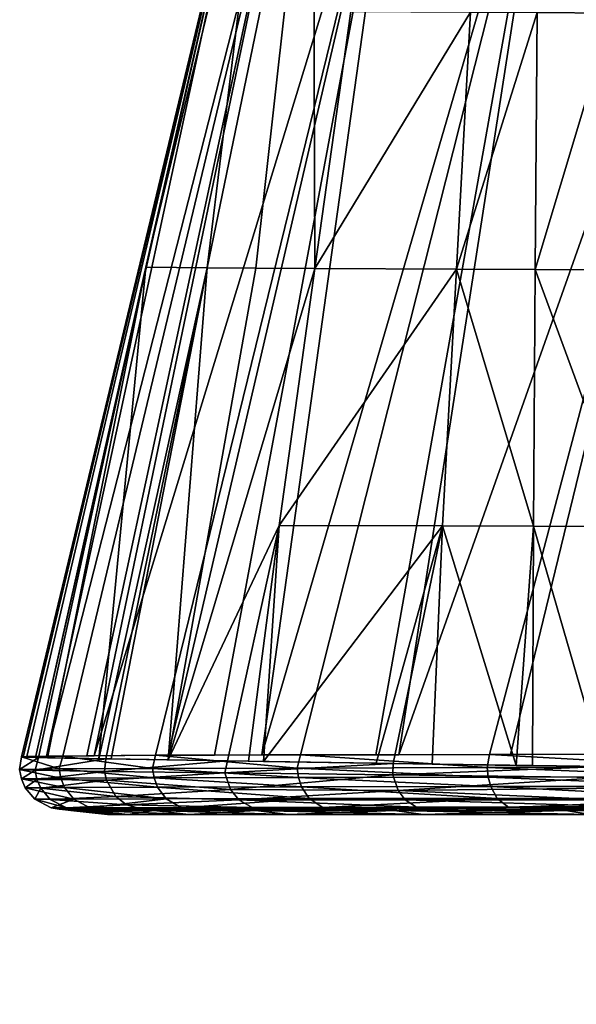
# Model space of a CAD drawing. Extents: x -0.031 to 0.115, y -0.13 to 0.13.
# Tile 28 of 256: x 0.073 to 0.079, y 0.067 to 0.079. Entities that reach past the tile are written whole.
import ezdxf

# ---------------------------------------------------------------- set-up
doc = ezdxf.new("R2010")
doc.units = 0
doc.layers.add('mesh', color=7, linetype='CONTINUOUS')

msp = doc.modelspace()

# ---------------------------------------------------------------- meshes
at = {"layer": 'mesh'}
mesh = msp.add_polyface(dxfattribs=at)
corners = [(0.076138, 0.07596, 0.226203), (0.076559, 0.078954, 0.226176), (0.076118, 0.081957, 0.229161), (0.079499, 0.081927, 0.220713), (0.07873, 0.07894, 0.22205), (0.079604, 0.078935, 0.220832), (0.078752, 0.081932, 0.221992), (0.077955, 0.078945, 0.223349), (0.078123, 0.081938, 0.223327), (0.076986, 0.081947, 0.226147), (0.079231, 0.085732, 0.11528), (0.079389, 0.079786, 0.115113), (0.079255, 0.079793, 0.114116), (0.079514, 0.07978, 0.116041), (0.079165, 0.085732, 0.113443), (0.079237, 0.079795, 0.113443), (0.079577, 0.082667, 0.11701), (0.079751, 0.07977, 0.116829), (0.079236, 0.085732, 0.111525), (0.079293, 0.079792, 0.112259), (0.079388, 0.079787, 0.11171), (0.079749, 0.07977, 0.110005), (0.079591, 0.082667, 0.109812), (0.079616, 0.079775, 0.110392), (0.079447, 0.079518, 0.115183), (0.079365, 0.079466, 0.113443), (0.079294, 0.079567, 0.113443), (0.079591, 0.079378, 0.115162), (0.079468, 0.07938, 0.113443), (0.07977, 0.079308, 0.115134), (0.079675, 0.079304, 0.113443), (0.079776, 0.079594, 0.116894), (0.079885, 0.079435, 0.116865), (0.079252, 0.079679, 0.113443), (0.079591, 0.079378, 0.111731), (0.079399, 0.079606, 0.111706), (0.079757, 0.079638, 0.11), (0.079619, 0.0793, 0.112105), (0.079626, 0.0793, 0.114837), (0.079499, 0.079275, 0.11209), (0.079506, 0.079275, 0.114853), (0.079384, 0.079185, 0.112076), (0.079391, 0.079185, 0.114867), (0.0802, 0.079275, 0.117527)]
mesh.append_faces([[corners[k] for k in face] for face in [(0, 1, 2, 2), (3, 4, 5, 5), (6, 4, 3, 3), (6, 7, 4, 4), (8, 7, 6, 6), (8, 1, 7, 7), (9, 1, 8, 8), (9, 2, 1, 1), (10, 11, 12, 12), (10, 13, 11, 11), (14, 12, 15, 15), (10, 16, 17, 17), (18, 19, 20, 20), (21, 22, 23, 23), (18, 20, 23, 23), (24, 25, 26, 26), (27, 25, 24, 24), (27, 28, 25, 25), (29, 28, 27, 27), (30, 28, 29, 29), (17, 11, 13, 13), (31, 11, 17, 17), (31, 24, 11, 11), (31, 32, 24, 24), (33, 24, 26, 26), (33, 11, 24, 24), (15, 11, 33, 33), (15, 12, 11, 11), (32, 27, 24, 24), (26, 25, 34, 34), (34, 28, 30, 30), (25, 28, 34, 34), (15, 20, 19, 19), (33, 20, 15, 15), (33, 35, 20, 20), (33, 26, 35, 35), (35, 26, 34, 34), (36, 20, 35, 35), (21, 20, 36, 36), (21, 23, 20, 20), (37, 30, 38, 38), (38, 39, 37, 37), (38, 40, 39, 39), (40, 41, 39, 39), (40, 42, 41, 41), (43, 42, 40, 40)]])
mesh = msp.add_polyface(dxfattribs=at)
corners = [(0.07779, 0.075952, 0.223371), (0.076138, 0.07596, 0.226203), (0.075724, 0.072963, 0.22623), (0.081273, 0.082022, 0.246655), (0.079872, 0.070297, 0.250003), (0.078422, 0.070294, 0.248821), (0.077152, 0.082003, 0.241713), (0.074968, 0.070287, 0.244384), (0.074429, 0.070286, 0.243419), (0.075522, 0.070289, 0.245375), (0.078937, 0.082014, 0.244406), (0.077119, 0.070292, 0.247457), (0.076851, 0.070291, 0.247177), (0.075533, 0.081978, 0.235529), (0.072738, 0.070263, 0.234456), (0.072883, 0.07026, 0.233352), (0.07278, 0.07027, 0.237184), (0.072717, 0.070268, 0.236652), (0.074167, 0.075975, 0.232843), (0.073021, 0.070257, 0.23229), (0.07362, 0.070245, 0.229996), (0.077628, 0.072958, 0.223393), (0.078485, 0.070167, 0.222393), (0.078687, 0.072956, 0.222168), (0.078676, 0.070165, 0.222234), (0.078708, 0.075948, 0.222109), (0.07981, 0.072953, 0.221076), (0.079708, 0.075944, 0.220953), (0.075542, 0.070213, 0.225945), (0.075367, 0.070216, 0.226262), (0.074883, 0.075967, 0.229399), (0.079321, 0.0757, 0.112068), (0.079371, 0.07529, 0.112074), (0.080059, 0.07529, 0.109365), (0.079753, 0.0757, 0.110367), (0.080012, 0.0757, 0.109347), (0.079378, 0.07529, 0.114869), (0.079651, 0.0757, 0.116121), (0.08008, 0.07529, 0.117574), (0.079328, 0.0757, 0.114876), (0.079324, 0.0757, 0.113237), (0.079525, 0.074904, 0.11485), (0.079518, 0.074904, 0.112092), (0.080196, 0.074904, 0.109419), (0.075971, 0.07029, 0.245984), (0.078174, 0.070293, 0.248561), (0.074282, 0.070285, 0.24305), (0.073565, 0.07028, 0.241258), (0.076003, 0.08199, 0.238706), (0.073201, 0.070276, 0.239838), (0.073008, 0.070274, 0.239086), (0.072719, 0.070268, 0.236477), (0.073701, 0.070244, 0.229792), (0.073765, 0.070243, 0.229632), (0.072916, 0.070259, 0.233094), (0.074429, 0.070231, 0.22797), (0.07545, 0.075964, 0.227761), (0.077051, 0.07019, 0.223925), (0.077506, 0.070183, 0.223438), (0.079502, 0.070153, 0.22155), (0.075119, 0.07022, 0.226715)]
mesh.append_faces([[corners[k] for k in face] for face in [(0, 1, 2, 2), (3, 4, 5, 5), (6, 7, 8, 8), (6, 9, 7, 7), (10, 11, 12, 12), (13, 14, 15, 15), (13, 16, 17, 17), (18, 19, 20, 20), (21, 22, 23, 23), (22, 24, 23, 23), (25, 26, 27, 27), (25, 23, 26, 26), (0, 23, 25, 25), (0, 21, 23, 23), (2, 21, 0, 0), (2, 28, 21, 21), (29, 28, 2, 2), (30, 18, 20, 20), (31, 32, 33, 33), (33, 34, 31, 31), (33, 35, 34, 34), (36, 37, 38, 38), (32, 39, 36, 36), (31, 40, 32, 32), (41, 36, 38, 38), (42, 36, 41, 41), (42, 32, 36, 36), (43, 32, 42, 42), (43, 33, 32, 32), (10, 44, 9, 9), (10, 12, 44, 44), (3, 45, 11, 11), (6, 46, 47, 47), (48, 49, 50, 50), (13, 17, 51, 51), (52, 53, 30, 30), (18, 54, 19, 19), (15, 54, 18, 18), (55, 30, 53, 53), (55, 56, 30, 30), (57, 58, 21, 21), (23, 59, 26, 26), (55, 1, 56, 56), (55, 2, 1, 1), (60, 29, 2, 2), (30, 20, 52, 52)]])
mesh = msp.add_polyface(dxfattribs=at)
corners = [(0.081273, 0.082022, 0.246655), (0.077119, 0.070292, 0.247457), (0.078937, 0.082014, 0.244406), (0.073565, 0.07028, 0.241258), (0.073479, 0.070279, 0.240921), (0.076003, 0.08199, 0.238706), (0.077152, 0.082003, 0.241713), (0.073008, 0.070274, 0.239086), (0.075533, 0.081978, 0.235529), (0.072883, 0.07026, 0.233352), (0.074167, 0.075975, 0.232843), (0.07278, 0.07027, 0.237184), (0.075522, 0.070289, 0.245375), (0.07545, 0.075964, 0.227761), (0.076118, 0.081957, 0.229161), (0.074883, 0.075967, 0.229399), (0.076138, 0.07596, 0.226203), (0.077955, 0.078945, 0.223349), (0.076559, 0.078954, 0.226176), (0.07779, 0.075952, 0.223371), (0.07873, 0.07894, 0.22205), (0.078708, 0.075948, 0.222109), (0.079604, 0.078935, 0.220832), (0.079708, 0.075944, 0.220953), (0.080653, 0.07893, 0.219726), (0.075614, 0.081967, 0.232315), (0.079328, 0.0757, 0.114876), (0.079651, 0.079001, 0.116121), (0.079651, 0.0757, 0.116121), (0.079321, 0.0757, 0.112068), (0.079324, 0.079001, 0.113237), (0.079324, 0.0757, 0.113237), (0.080012, 0.0757, 0.109347), (0.079753, 0.079001, 0.110367), (0.079753, 0.0757, 0.110367), (0.079378, 0.07529, 0.114869), (0.079371, 0.07529, 0.112074), (0.078422, 0.070294, 0.248821), (0.078174, 0.070293, 0.248561), (0.074429, 0.070286, 0.243419), (0.074282, 0.070285, 0.24305), (0.073201, 0.070276, 0.239838), (0.072719, 0.070268, 0.236477), (0.072738, 0.070263, 0.234456), (0.080037, 0.079051, 0.117591), (0.079332, 0.079051, 0.114875), (0.079325, 0.079051, 0.112069), (0.080016, 0.079051, 0.109349), (0.079499, 0.079275, 0.11209), (0.079384, 0.079185, 0.112076), (0.080071, 0.079185, 0.10937), (0.079391, 0.079185, 0.114867), (0.080092, 0.079185, 0.11757)]
mesh.append_faces([[corners[k] for k in face] for face in [(0, 1, 2, 2), (3, 4, 5, 5), (6, 3, 5, 5), (5, 7, 8, 8), (8, 9, 10, 10), (7, 11, 8, 8), (6, 2, 12, 12), (13, 14, 15, 15), (13, 16, 14, 14), (16, 17, 18, 18), (19, 17, 16, 16), (19, 20, 17, 17), (21, 20, 19, 19), (21, 22, 20, 20), (23, 22, 21, 21), (23, 24, 22, 22), (14, 25, 15, 15), (25, 10, 15, 15), (25, 8, 10, 10), (26, 27, 28, 28), (29, 30, 31, 31), (32, 33, 34, 34), (35, 26, 28, 28), (36, 31, 26, 26), (37, 38, 0, 0), (39, 40, 6, 6), (4, 41, 5, 5), (42, 43, 8, 8), (44, 27, 45, 45), (45, 30, 46, 46), (46, 33, 47, 47), (48, 49, 50, 50), (49, 47, 50, 50), (49, 46, 47, 47), (51, 46, 49, 49), (51, 45, 46, 46), (52, 45, 51, 51), (52, 44, 45, 45), (28, 27, 44, 44), (26, 45, 27, 27), (31, 45, 26, 26), (31, 30, 45, 45), (29, 46, 30, 30), (34, 46, 29, 29), (34, 33, 46, 46), (32, 47, 33, 33)]])
mesh = msp.add_polyface(dxfattribs=at)
corners = [(0.075452, 0.069641, 0.244054), (0.075328, 0.069659, 0.244123), (0.075742, 0.069659, 0.244891), (0.075515, 0.069663, 0.226941), (0.075304, 0.069662, 0.227305), (0.075452, 0.069641, 0.227387), (0.077068, 0.069641, 0.224982), (0.074992, 0.069661, 0.227842), (0.074782, 0.069658, 0.24311), (0.074685, 0.069658, 0.242868), (0.074263, 0.069641, 0.241412), (0.076337, 0.06966, 0.245726), (0.074263, 0.069641, 0.230029), (0.075827, 0.069596, 0.227595), (0.074668, 0.069596, 0.230171), (0.074668, 0.069596, 0.24127), (0.075827, 0.069596, 0.243846), (0.075119, 0.07022, 0.226715), (0.075724, 0.072963, 0.22623), (0.074429, 0.070231, 0.22797), (0.074583, 0.069675, 0.242913), (0.076233, 0.069676, 0.245799), (0.075409, 0.069677, 0.226881), (0.074124, 0.069659, 0.229938), (0.076207, 0.069665, 0.225749), (0.075367, 0.070216, 0.226262), (0.077051, 0.07019, 0.223925), (0.075542, 0.070213, 0.225945), (0.075971, 0.07029, 0.245984), (0.074968, 0.070287, 0.244384), (0.075522, 0.070289, 0.245375), (0.074429, 0.070286, 0.243419), (0.074282, 0.070285, 0.24305), (0.076074, 0.06978, 0.245912), (0.074405, 0.069778, 0.242993), (0.075251, 0.069767, 0.226791), (0.073943, 0.06971, 0.229875), (0.077326, 0.069681, 0.224156), (0.073819, 0.069806, 0.229832), (0.073686, 0.070098, 0.229786), (0.07509, 0.07008, 0.226699), (0.075933, 0.070137, 0.246011), (0.074247, 0.070132, 0.243064), (0.075947, 0.070026, 0.246001), (0.074264, 0.070021, 0.243057), (0.073709, 0.069994, 0.229794), (0.075156, 0.069885, 0.226737), (0.075983, 0.069917, 0.245976), (0.074304, 0.069914, 0.243039), (0.07711, 0.069875, 0.223973)]
mesh.append_faces([[corners[k] for k in face] for face in [(0, 1, 2, 2), (3, 4, 5, 5), (6, 3, 5, 5), (4, 7, 5, 5), (0, 8, 1, 1), (0, 9, 8, 8), (10, 9, 0, 0), (11, 0, 2, 2), (12, 13, 5, 5), (12, 14, 13, 13), (0, 15, 10, 10), (0, 16, 15, 15), (17, 18, 19, 19), (2, 20, 21, 21), (1, 20, 2, 2), (20, 8, 9, 9), (1, 8, 20, 20), (7, 22, 23, 23), (4, 22, 7, 7), (22, 3, 24, 24), (4, 3, 22, 22), (25, 26, 27, 27), (28, 29, 30, 30), (28, 31, 29, 29), (32, 31, 28, 28), (20, 33, 21, 21), (20, 34, 33, 33), (22, 35, 36, 36), (37, 35, 22, 22), (38, 36, 35, 35), (36, 23, 22, 22), (17, 39, 40, 40), (32, 41, 42, 42), (28, 41, 32, 32), (42, 43, 44, 44), (41, 43, 42, 42), (45, 38, 46, 46), (44, 47, 48, 48), (43, 47, 44, 44), (40, 45, 46, 46), (33, 48, 47, 47), (34, 48, 33, 33), (35, 46, 38, 38), (35, 49, 46, 46), (5, 23, 12, 12), (5, 7, 23, 23)]])
mesh = msp.add_polyface(dxfattribs=at)
corners = [(0.077628, 0.072958, 0.223393), (0.075542, 0.070213, 0.225945), (0.076854, 0.070193, 0.224134), (0.077068, 0.069641, 0.224982), (0.076207, 0.069665, 0.225749), (0.075515, 0.069663, 0.226941), (0.076897, 0.069667, 0.224844), (0.076337, 0.06966, 0.245726), (0.077068, 0.069641, 0.246459), (0.075452, 0.069641, 0.244054), (0.076935, 0.069661, 0.246567), (0.077091, 0.069661, 0.246786), (0.075452, 0.069641, 0.227387), (0.077403, 0.069596, 0.22525), (0.075827, 0.069596, 0.227595), (0.075827, 0.069596, 0.243846), (0.077403, 0.069596, 0.24619), (0.079066, 0.069641, 0.248557), (0.084131, 0.069596, 0.251209), (0.074668, 0.069596, 0.24127), (0.073959, 0.069596, 0.238535), (0.073959, 0.069596, 0.232906), (0.073721, 0.069596, 0.23572), (0.074668, 0.069596, 0.230171), (0.077051, 0.07019, 0.223925), (0.076233, 0.069676, 0.245799), (0.078401, 0.069676, 0.248322), (0.075742, 0.069659, 0.244891), (0.077326, 0.069681, 0.224156), (0.077442, 0.069669, 0.22413), (0.075409, 0.069677, 0.226881), (0.07888, 0.069673, 0.222672), (0.075367, 0.070216, 0.226262), (0.075119, 0.07022, 0.226715), (0.075971, 0.07029, 0.245984), (0.077119, 0.070292, 0.247457), (0.078174, 0.070293, 0.248561), (0.076851, 0.070291, 0.247177), (0.076074, 0.06978, 0.245912), (0.078266, 0.069782, 0.248464), (0.077192, 0.069765, 0.224042), (0.075251, 0.069767, 0.226791), (0.07509, 0.07008, 0.226699), (0.077048, 0.070057, 0.223921), (0.078147, 0.070142, 0.248587), (0.075933, 0.070137, 0.246011), (0.078158, 0.07003, 0.248575), (0.075947, 0.070026, 0.246001), (0.078189, 0.069921, 0.248544), (0.075983, 0.069917, 0.245976), (0.075156, 0.069885, 0.226737), (0.07711, 0.069875, 0.223973), (0.07962, 0.069764, 0.22169), (0.079066, 0.069641, 0.222883)]
mesh.append_faces([[corners[k] for k in face] for face in [(0, 1, 2, 2), (3, 4, 5, 5), (6, 4, 3, 3), (7, 8, 9, 9), (10, 8, 7, 7), (10, 11, 8, 8), (12, 13, 3, 3), (12, 14, 13, 13), (8, 15, 9, 9), (8, 16, 15, 15), (17, 16, 8, 8), (18, 19, 15, 15), (18, 20, 19, 19), (18, 21, 22, 22), (18, 23, 21, 21), (0, 2, 24, 24), (25, 10, 7, 7), (25, 11, 10, 10), (26, 11, 25, 25), (27, 25, 7, 7), (28, 6, 29, 29), (28, 4, 6, 6), (30, 4, 28, 28), (29, 31, 28, 28), (32, 33, 24, 24), (24, 2, 1, 1), (34, 35, 36, 36), (34, 37, 35, 35), (25, 38, 39, 39), (28, 40, 41, 41), (24, 42, 43, 43), (33, 42, 24, 24), (34, 44, 45, 45), (36, 44, 34, 34), (45, 46, 47, 47), (44, 46, 45, 45), (47, 48, 49, 49), (46, 48, 47, 47), (43, 50, 51, 51), (42, 50, 43, 43), (39, 49, 48, 48), (38, 49, 39, 39), (40, 51, 41, 41), (40, 52, 51, 51), (3, 29, 6, 6), (53, 29, 3, 3), (8, 11, 26, 26)]])
mesh = msp.add_polyface(dxfattribs=at)
corners = [(0.077628, 0.072958, 0.223393), (0.077506, 0.070183, 0.223438), (0.078485, 0.070167, 0.222393), (0.07981, 0.072953, 0.221076), (0.079916, 0.070148, 0.221206), (0.080152, 0.070144, 0.22101), (0.078676, 0.070165, 0.222234), (0.079184, 0.069674, 0.222364), (0.07888, 0.069673, 0.222672), (0.079066, 0.069641, 0.222883), (0.079066, 0.069641, 0.248557), (0.078661, 0.069661, 0.248457), (0.078949, 0.069661, 0.248687), (0.080565, 0.069661, 0.249982), (0.081388, 0.069641, 0.25029), (0.077068, 0.069641, 0.224982), (0.079351, 0.069596, 0.223204), (0.077403, 0.069596, 0.22525), (0.07935, 0.069596, 0.248236), (0.077403, 0.069596, 0.24619), (0.084131, 0.069596, 0.251209), (0.075827, 0.069596, 0.227595), (0.073721, 0.069596, 0.23572), (0.073959, 0.069596, 0.238535), (0.074668, 0.069596, 0.230171), (0.079502, 0.070153, 0.22155), (0.078687, 0.072956, 0.222168), (0.078401, 0.069676, 0.248322), (0.08102, 0.069677, 0.250389), (0.077326, 0.069681, 0.224156), (0.079723, 0.069688, 0.221821), (0.077051, 0.07019, 0.223925), (0.080852, 0.0703, 0.25065), (0.078422, 0.070294, 0.248821), (0.079872, 0.070297, 0.250003), (0.078174, 0.070293, 0.248561), (0.078266, 0.069782, 0.248464), (0.080913, 0.069783, 0.250555), (0.076233, 0.069676, 0.245799), (0.077192, 0.069765, 0.224042), (0.07962, 0.069764, 0.22169), (0.077048, 0.070057, 0.223921), (0.079499, 0.070028, 0.221542), (0.080821, 0.070147, 0.250698), (0.078147, 0.070142, 0.248587), (0.08083, 0.070034, 0.250685), (0.078158, 0.07003, 0.248575), (0.079537, 0.069901, 0.221587), (0.07711, 0.069875, 0.223973), (0.080853, 0.069923, 0.250649), (0.078189, 0.069921, 0.248544), (0.077442, 0.069669, 0.22413), (0.077068, 0.069641, 0.246459)]
mesh.append_faces([[corners[k] for k in face] for face in [(0, 1, 2, 2), (3, 4, 5, 5), (6, 2, 1, 1), (7, 8, 9, 9), (10, 11, 12, 12), (13, 10, 12, 12), (13, 14, 10, 10), (15, 16, 9, 9), (15, 17, 16, 16), (10, 18, 19, 19), (14, 18, 10, 10), (20, 17, 21, 21), (20, 16, 17, 17), (22, 23, 20, 20), (21, 24, 20, 20), (3, 25, 4, 4), (26, 6, 25, 25), (27, 12, 11, 11), (27, 13, 12, 12), (28, 13, 27, 27), (29, 7, 30, 30), (29, 8, 7, 7), (6, 31, 25, 25), (1, 31, 6, 6), (32, 33, 34, 34), (35, 33, 32, 32), (27, 36, 37, 37), (38, 36, 27, 27), (30, 39, 29, 29), (30, 40, 39, 39), (25, 41, 42, 42), (31, 41, 25, 25), (35, 43, 44, 44), (32, 43, 35, 35), (44, 45, 46, 46), (43, 45, 44, 44), (47, 48, 40, 40), (46, 49, 50, 50), (45, 49, 46, 46), (42, 48, 47, 47), (41, 48, 42, 42), (36, 50, 37, 37), (7, 9, 30, 30), (9, 8, 51, 51), (10, 27, 11, 11), (52, 27, 10, 10)]])
mesh = msp.add_polyface(dxfattribs=at)
corners = [(0.081069, 0.069691, 0.220842), (0.080783, 0.069678, 0.221113), (0.081203, 0.069679, 0.220854), (0.081388, 0.069641, 0.221151), (0.079066, 0.069641, 0.222883), (0.081615, 0.069596, 0.221515), (0.079351, 0.069596, 0.223204), (0.081388, 0.069641, 0.25029), (0.081615, 0.069596, 0.249925), (0.07935, 0.069596, 0.248236), (0.084131, 0.069596, 0.251209), (0.077403, 0.069596, 0.24619), (0.075827, 0.069596, 0.243846), (0.08145, 0.069557, 0.114158), (0.081506, 0.070278, 0.114632), (0.08145, 0.069385, 0.114296), (0.08145, 0.070513, 0.113737), (0.08145, 0.070823, 0.113689), (0.08145, 0.070093, 0.113922), (0.081514, 0.069858, 0.113173), (0.081513, 0.070651, 0.112892), (0.081515, 0.069109, 0.113615), (0.08145, 0.067702, 0.11683), (0.081495, 0.068052, 0.117321), (0.08145, 0.067693, 0.116936), (0.081485, 0.068003, 0.12007), (0.08145, 0.067681, 0.119904), (0.08145, 0.06767, 0.119407), (0.08145, 0.067665, 0.119157), (0.08145, 0.067649, 0.118411), (0.08145, 0.0677, 0.120775), (0.081478, 0.068011, 0.121104), (0.081522, 0.067383, 0.11925), (0.079723, 0.069688, 0.221821), (0.082335, 0.070124, 0.219687), (0.079916, 0.070148, 0.221206), (0.079502, 0.070153, 0.22155), (0.080152, 0.070144, 0.22101), (0.080852, 0.0703, 0.25065), (0.079872, 0.070297, 0.250003), (0.080054, 0.070298, 0.250151), (0.078401, 0.069676, 0.248322), (0.080913, 0.069783, 0.250555), (0.08102, 0.069677, 0.250389), (0.082463, 0.06972, 0.219931), (0.07962, 0.069764, 0.22169), (0.079499, 0.070028, 0.221542), (0.079537, 0.069901, 0.221587), (0.082367, 0.069888, 0.219746), (0.082338, 0.070005, 0.219691), (0.078189, 0.069921, 0.248544), (0.080853, 0.069923, 0.250649), (0.080565, 0.069661, 0.249982), (0.081303, 0.069661, 0.250425), (0.08145, 0.067859, 0.116249), (0.081497, 0.068247, 0.116643), (0.08145, 0.068122, 0.115659), (0.081474, 0.067965, 0.115401), (0.08145, 0.068393, 0.115232), (0.081478, 0.068014, 0.122138), (0.08145, 0.067729, 0.122144), (0.081476, 0.067544, 0.116634), (0.08145, 0.067633, 0.117664), (0.081481, 0.067482, 0.117506), (0.081473, 0.067499, 0.118286)]
mesh.append_faces([[corners[k] for k in face] for face in [(0, 1, 2, 2), (3, 2, 1, 1), (4, 5, 3, 3), (4, 6, 5, 5), (7, 8, 9, 9), (10, 11, 9, 9), (12, 11, 10, 10), (13, 14, 15, 15), (14, 16, 17, 17), (14, 18, 16, 16), (19, 18, 13, 13), (20, 16, 18, 18), (21, 13, 15, 15), (22, 23, 24, 24), (25, 26, 27, 27), (25, 28, 29, 29), (27, 28, 25, 25), (30, 26, 31, 31), (32, 27, 26, 26), (33, 1, 0, 0), (34, 35, 36, 36), (34, 37, 35, 35), (38, 39, 40, 40), (41, 42, 43, 43), (44, 45, 33, 33), (33, 0, 44, 44), (36, 46, 34, 34), (47, 45, 48, 48), (46, 47, 48, 48), (48, 49, 46, 46), (42, 50, 51, 51), (33, 3, 1, 1), (33, 4, 3, 3), (43, 7, 52, 52), (43, 53, 7, 7), (54, 55, 22, 22), (55, 54, 56, 56), (56, 57, 58, 58), (59, 60, 30, 30), (54, 22, 61, 61), (54, 57, 56, 56), (61, 22, 24, 24), (62, 61, 24, 24), (63, 61, 62, 62), (64, 63, 62, 62), (62, 29, 64, 64)]])
mesh = msp.add_polyface(dxfattribs=at)
corners = [(0.073537, 0.069641, 0.232833), (0.073178, 0.069658, 0.234475), (0.073292, 0.069641, 0.23572), (0.073363, 0.069657, 0.23316), (0.073536, 0.069641, 0.238607), (0.073157, 0.069658, 0.236746), (0.073388, 0.069658, 0.238633), (0.073167, 0.069658, 0.235721), (0.073418, 0.069658, 0.238884), (0.073065, 0.069673, 0.236463), (0.073517, 0.069674, 0.239764), (0.073242, 0.069672, 0.233142), (0.073412, 0.069657, 0.232811), (0.073504, 0.069657, 0.232156), (0.073021, 0.070257, 0.23229), (0.072916, 0.070259, 0.233094), (0.07362, 0.070245, 0.229996), (0.072883, 0.07026, 0.233352), (0.072719, 0.070268, 0.236477), (0.072738, 0.070263, 0.234456), (0.073008, 0.070274, 0.239086), (0.073201, 0.070276, 0.239838), (0.07278, 0.07027, 0.237184), (0.072717, 0.070268, 0.236652), (0.073329, 0.069776, 0.239809), (0.072873, 0.069774, 0.236471), (0.073054, 0.069771, 0.233114), (0.073943, 0.06971, 0.229875), (0.072878, 0.070111, 0.233088), (0.073701, 0.070244, 0.229792), (0.072697, 0.07012, 0.236478), (0.073159, 0.070126, 0.239848), (0.072899, 0.070004, 0.233091), (0.073686, 0.070098, 0.229786), (0.072717, 0.070012, 0.236477), (0.073177, 0.070017, 0.239844), (0.072944, 0.069901, 0.233098), (0.073709, 0.069994, 0.229794), (0.072762, 0.069906, 0.236475), (0.073221, 0.06991, 0.239834), (0.073819, 0.069806, 0.229832)]
mesh.append_faces([[corners[k] for k in face] for face in [(0, 1, 2, 2), (0, 3, 1, 1), (4, 5, 6, 6), (1, 7, 2, 2), (8, 9, 10, 10), (6, 9, 8, 8), (6, 5, 9, 9), (1, 9, 7, 7), (1, 11, 9, 9), (3, 11, 1, 1), (11, 12, 13, 13), (3, 12, 11, 11), (14, 15, 16, 16), (15, 17, 18, 18), (17, 19, 18, 18), (18, 20, 21, 21), (18, 22, 20, 20), (23, 22, 18, 18), (9, 24, 10, 10), (9, 25, 24, 24), (11, 25, 9, 9), (11, 26, 25, 25), (27, 26, 11, 11), (15, 28, 29, 29), (15, 30, 28, 28), (18, 30, 15, 15), (18, 31, 30, 30), (21, 31, 18, 18), (28, 32, 33, 33), (28, 34, 32, 32), (30, 34, 28, 28), (30, 35, 34, 34), (31, 35, 30, 30), (32, 36, 37, 37), (32, 38, 36, 36), (34, 38, 32, 32), (34, 39, 38, 38), (35, 39, 34, 34), (24, 38, 39, 39), (25, 38, 24, 24), (25, 36, 38, 38), (26, 36, 25, 25), (26, 40, 36, 36), (4, 9, 5, 5), (2, 9, 4, 4), (2, 7, 9, 9)]])
mesh = msp.add_polyface(dxfattribs=at)
corners = [(0.073504, 0.069657, 0.232156), (0.073537, 0.069641, 0.232833), (0.074263, 0.069641, 0.230029), (0.073412, 0.069657, 0.232811), (0.073363, 0.069657, 0.23316), (0.073637, 0.069658, 0.239735), (0.07399, 0.069658, 0.241115), (0.074263, 0.069641, 0.241412), (0.073536, 0.069641, 0.238607), (0.073418, 0.069658, 0.238884), (0.073388, 0.069658, 0.238633), (0.074127, 0.069658, 0.241459), (0.074685, 0.069658, 0.242868), (0.074668, 0.069596, 0.230171), (0.073959, 0.069596, 0.232906), (0.073292, 0.069641, 0.23572), (0.073721, 0.069596, 0.23572), (0.073959, 0.069596, 0.238535), (0.074668, 0.069596, 0.24127), (0.074583, 0.069675, 0.242913), (0.073517, 0.069674, 0.239764), (0.073242, 0.069672, 0.233142), (0.074124, 0.069659, 0.229938), (0.073701, 0.070244, 0.229792), (0.074429, 0.070231, 0.22797), (0.073765, 0.070243, 0.229632), (0.075119, 0.07022, 0.226715), (0.07362, 0.070245, 0.229996), (0.072916, 0.070259, 0.233094), (0.073479, 0.070279, 0.240921), (0.074282, 0.070285, 0.24305), (0.073201, 0.070276, 0.239838), (0.073565, 0.07028, 0.241258), (0.074405, 0.069778, 0.242993), (0.073329, 0.069776, 0.239809), (0.073819, 0.069806, 0.229832), (0.073054, 0.069771, 0.233114), (0.073943, 0.06971, 0.229875), (0.073686, 0.070098, 0.229786), (0.072878, 0.070111, 0.233088), (0.074247, 0.070132, 0.243064), (0.073159, 0.070126, 0.239848), (0.073709, 0.069994, 0.229794), (0.07509, 0.07008, 0.226699), (0.072899, 0.070004, 0.233091), (0.074264, 0.070021, 0.243057), (0.073177, 0.070017, 0.239844), (0.072944, 0.069901, 0.233098), (0.074304, 0.069914, 0.243039), (0.073221, 0.06991, 0.239834)]
mesh.append_faces([[corners[k] for k in face] for face in [(0, 1, 2, 2), (3, 1, 0, 0), (3, 4, 1, 1), (5, 6, 7, 7), (8, 5, 7, 7), (8, 9, 5, 5), (10, 9, 8, 8), (7, 11, 12, 12), (6, 11, 7, 7), (1, 13, 2, 2), (1, 14, 13, 13), (15, 14, 1, 1), (15, 16, 14, 14), (8, 16, 15, 15), (8, 17, 16, 16), (7, 17, 8, 8), (7, 18, 17, 17), (19, 12, 11, 11), (6, 19, 11, 11), (6, 20, 19, 19), (5, 20, 6, 6), (9, 20, 5, 5), (21, 0, 22, 22), (23, 24, 25, 25), (26, 24, 23, 23), (27, 28, 23, 23), (29, 30, 31, 31), (32, 30, 29, 29), (20, 33, 19, 19), (20, 34, 33, 33), (35, 36, 37, 37), (21, 22, 37, 37), (23, 38, 26, 26), (23, 39, 38, 38), (31, 40, 41, 41), (30, 40, 31, 31), (38, 42, 43, 43), (38, 44, 42, 42), (41, 45, 46, 46), (40, 45, 41, 41), (42, 47, 35, 35), (46, 48, 49, 49), (45, 48, 46, 46), (33, 49, 48, 48), (34, 49, 33, 33), (0, 2, 22, 22)]])

doc.saveas('drawing.dxf')
